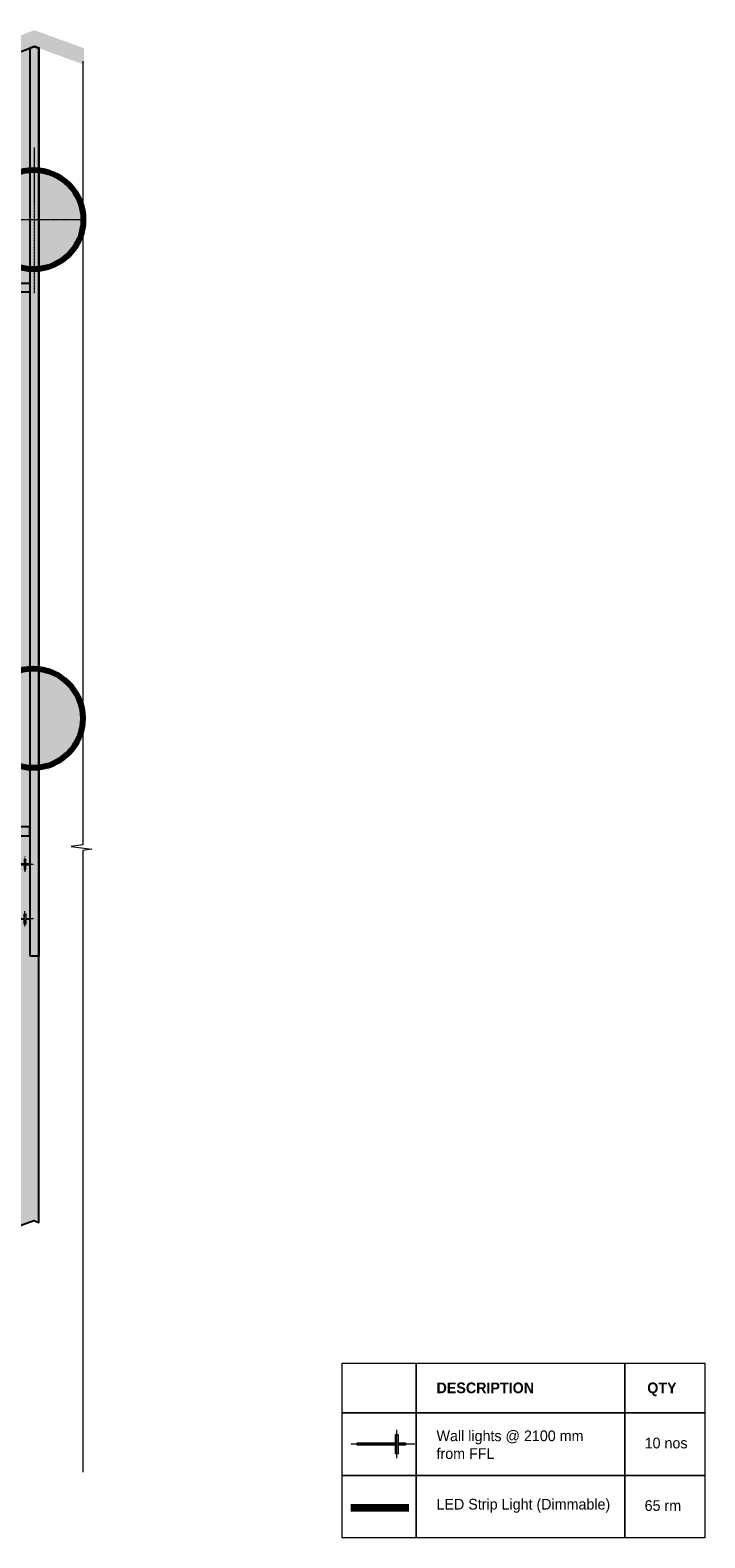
# Model space of a CAD drawing. Header units: millimetres. Extents: x -116878 to 389011, y -1241 to 103546.
# Tile 95 of 104: x 166501 to 177615, y 18376 to 43203. Entities that reach past the tile are written whole.
import ezdxf

# ---------------------------------------------------------------- set-up
doc = ezdxf.new("R2010")
doc.units = ezdxf.units.MM
doc.header["$MEASUREMENT"] = 0
for name, pattern in [('( Hidden )', [0.375, 0.25, -0.125]), ('DASHED', [0.75, 0.5, -0.25]), ('DASHED2', [0.375, 0.25, -0.125])]:
    doc.linetypes.add(name, pattern=pattern)
doc.layers.get('0').update_dxf_attribs({"color": 252})
for name, color, linetype, lineweight in [('& Lighting (Walls)', 160, 'Continuous', 15), ('02_Elevation 00', 252, 'Continuous', 9), ('AFK_FORMAT', 252, 'Continuous', 9), ('wall light and strip light', 5, 'Continuous', 9)]:
    doc.layers.add(name, color=color, linetype=linetype, lineweight=lineweight)
for name, color, linetype in [('E Floor Lighting', 5, 'DASHED'), ('Flooring', 252, 'Continuous'), ('Layout', 252, 'Continuous'), ('Wall', 252, 'Continuous')]:
    doc.layers.add(name, color=color, linetype=linetype)
doc.styles.add('AFK_Format', font='txt', dxfattribs={"height": 1})
pattern_1 = [(45, (16320.20389, 379.2587976), (-0.003479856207, 0.003479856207), [])]

# ---------------------------------------------------------------- blocks, each defined once
blk = doc.blocks.new('*E478', base_point=(1743, 199.44))
h = blk.add_hatch(color=209)
h.dxf.hatch_style = 1
h.paths.add_polyline_path([(1743, 753.8), (1950.71, 199.44), (2277.05, 318.98), (2319.54, 212.71), (2386.38, 237.05), (2389.59, 235.91), (2389.59, 997.04), (2386.58, 998.13)])
at = {"layer": 'Flooring', "color": 14}
blk.add_lwpolyline([(1743, 753.8), (1950.71, 199.44), (2277.05, 318.98), (2319.54, 212.71), (2386.38, 237.05), (2389.59, 235.91), (2389.59, 997.04), (2386.58, 998.13)], close=True, dxfattribs=at)
blk = doc.blocks.new('common wall')
at = {"layer": 'Wall'}
h = blk.add_hatch(color=253, dxfattribs=at)
h.dxf.hatch_style = 1
h.paths.add_polyline_path([(15937.48, 334.97), (15943.48, 334.97), (15943.52, 923.31), (15940.52, 924.39), (15937.52, 923.29)])
at = {"layer": 'Wall', "transparency": 33554687}
h = blk.add_hatch(dxfattribs=at)
h.set_pattern_fill('ANSI31', color=253, scale=0.03937)
h.set_pattern_definition(pattern_1)
h.paths.add_polyline_path([(15937.48, 412.68), (15937.48, 418.59), (15787.05, 418.59), (15787.05, 771.04), (15781.14, 771.04), (15781.14, 412.68)])
h = blk.add_hatch(dxfattribs=at)
h.set_pattern_fill('ANSI31', color=253, scale=0.03937)
h.set_pattern_definition(pattern_1)
h.paths.add_polyline_path([(15826.43, 771.04), (15826.43, 765.14), (15937.48, 765.14), (15937.48, 771.04)])
at = {"layer": 'Wall'}
for points in [[(15937.48, 334.97), (15943.48, 334.97), (15943.48, 812.27), (15943.53, 923.3), (15940.52, 924.39), (15937.53, 923.3), (15937.48, 812.27)], [(15937.48, 412.68), (15937.48, 418.59), (15787.05, 418.59), (15787.05, 771.04), (15781.14, 771.04), (15781.14, 412.68)]]:
    blk.add_lwpolyline(points, close=True, dxfattribs=at)
blk.add_lwpolyline([(15826.43, 771.04), (15937.48, 771.04), (15937.48, 765.14), (15826.43, 765.14), (15826.43, 771.04)], dxfattribs=at)
blk = doc.blocks.new('*E480', base_point=(8409.51, -390.23))
h = blk.add_hatch(color=253)
h.dxf.hatch_style = 1
edge = h.paths.add_edge_path()
edge.add_arc((8910.73, 103.55), 32.22, 0, 360)
at = {"transparency": 33554687}
h = blk.add_hatch(color=254, dxfattribs=at)
h.dxf.hatch_style = 1
h.paths.add_polyline_path([(8432.59, -42.12), (8470.78, -26.61, -1.306499), (8492.97, -91.62), (8454.79, -107.12, -0.989421)])
h.paths.add_polyline_path([(8434, -45.84, 0.988753), (8453.42, -103.38), (8492.09, -87.68, 1.328728), (8472.67, -30.13)], flags=16)
h = blk.add_hatch(color=253)
h.dxf.hatch_style = 1
edge = h.paths.add_edge_path()
edge.add_line((8453.42, -103.38), (8492.09, -87.68))
edge.add_arc((8490.67, -56.11), 31.6, 272.57372, 484.7133)
edge.add_line((8472.67, -30.13), (8434, -45.84))
edge.add_arc((8444.04, -74.5), 30.37, 109.29154, 287.99548)
h = blk.add_hatch(color=253)
h.dxf.hatch_style = 1
edge = h.paths.add_edge_path()
edge.add_arc((8910.32, -219.72), 32.22, 0, 360)
h = blk.add_hatch(color=254, dxfattribs=at)
h.dxf.hatch_style = 1
h.paths.add_polyline_path([(8537.97, -323.5), (8576.16, -308, -1.306499), (8598.35, -373), (8560.16, -388.51, -0.989421)])
h.paths.add_polyline_path([(8539.38, -327.22), (8578.05, -311.52, -1.328728), (8597.46, -369.07), (8558.79, -384.77, -0.988753)], flags=16)
h = blk.add_hatch(color=253)
h.dxf.hatch_style = 1
edge = h.paths.add_edge_path()
edge.add_line((8558.79, -384.77), (8597.46, -369.07))
edge.add_arc((8596.05, -337.5), 31.6, 272.57372, 484.7133)
edge.add_line((8578.05, -311.52), (8539.38, -327.22))
edge.add_arc((8549.41, -355.89), 30.37, 109.29154, 287.99548)
at = {"layer": 'Wall', "color": 8, "lineweight": 80}
blk.add_lwpolyline([(8454.85, -107.29), (8493.01, -91.79, 1.305587), (8470.7, -26.45), (8432.53, -41.95, 0.989449)], format="xyb", close=True, dxfattribs=at)
at = {"layer": 'Wall', "lineweight": 80}
for points in [[(8454.79, -107.12), (8492.97, -91.62, 1.306499), (8470.78, -26.61), (8432.59, -42.12, 0.989421)], [(8453.42, -103.38), (8492.09, -87.68, 1.328728), (8472.67, -30.13), (8434, -45.84, 0.988753)], [(8560.16, -388.51), (8598.35, -373, 1.306499), (8576.16, -308), (8537.97, -323.5, 0.989421)], [(8558.79, -384.77), (8597.46, -369.07, 1.328728), (8578.05, -311.52), (8539.38, -327.22, 0.988753)]]:
    blk.add_lwpolyline(points, format="xyb", close=True, dxfattribs=at)
for centre in [(8910.73, 103.55), (8910.32, -219.72)]:
    blk.add_circle(centre, 32.22, dxfattribs=at)
blk = doc.blocks.new('gabian wall bracket light')
at = {"layer": '& Lighting (Walls)'}
h = blk.add_hatch(color=160, dxfattribs=at)
h.dxf.hatch_style = 1
h.paths.add_polyline_path([(16574.13, -14272.38), (16575.11, -14272.38), (16575.11, -14272.71), (16574.13, -14272.71), (16574.13, -14273.58), (16573.88, -14273.58), (16573.88, -14272.71), (16572.86, -14272.71), (16572.86, -14272.38), (16573.88, -14272.38), (16573.88, -14267.88), (16574.13, -14267.88)])
at = {"layer": '& Lighting (Walls)', "color": 160, "linetype": '( Hidden )', "ltscale": 0.2}
for p, q in [((16574.01, -14274.64), (16574.01, -14267.13)), ((16572.34, -14272.54), (16575.67, -14272.54))]:
    blk.add_line(p, q, dxfattribs=at)
at = {"layer": '& Lighting (Walls)'}
blk.add_lwpolyline([(16574.13, -14272.38), (16575.11, -14272.38), (16575.11, -14272.71), (16574.13, -14272.71), (16574.13, -14273.58), (16573.88, -14273.58), (16573.88, -14272.71), (16572.86, -14272.71), (16572.86, -14272.38), (16573.88, -14272.38), (16573.88, -14267.88), (16574.13, -14267.88)], close=True, dxfattribs=at)
blk = doc.blocks.new('uhbvfhu')
at = {"layer": '& Lighting (Walls)', "color": 160, "ltscale": 0.2, "const_width": 1}
for points in [[(14093, -19.83, 1.115392), (14093.05, -84.89)], [(13929.6, -143.66), (13914.74, -143.79), (13899.62, -144.06, 0.636881), (13850.91, -379.29)]]:
    blk.add_lwpolyline(points, format="xyb", dxfattribs=at)
for points in [[(13630.92, -264.81), (13669.06, -248.75), (13675.57, -247.72, 1.098007), (13652.81, -180.31), (13608.21, -198.42, 0.989535)], [(13737.14, -548.03), (13775.27, -531.97), (13781.78, -530.94, 1.098007), (13759.02, -463.53), (13714.42, -481.64, 0.989535)]]:
    blk.add_lwpolyline(points, format="xyb", close=True, dxfattribs=at)
blk.add_lwpolyline([(13901.14, -402.06), (13929.75, -402.67)], dxfattribs=at)
at = {"layer": '& Lighting (Walls)', "const_width": 1}
blk.add_lwpolyline([(13910.7, -771.56), (14022.81, -729.9), (13980.16, -622.33), (13653.83, -742.09)], dxfattribs=at)
at = {"layer": '& Lighting (Walls)'}
for p, xscale, yscale, zscale, rotation in [((-28763.6, -49774.09), 3.000000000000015, 3.000000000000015, 3.000000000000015, 90), ((-28917.06, 49580.71), -2.999999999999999, 3, 3.000000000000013, 90.02991360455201), ((-48086.8, 22099.59), 3.000000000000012, 3.000000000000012, 3.000000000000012, 20.87880310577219), ((35329.53, 61752.74), 3, 3, 3, 291.4897249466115), ((-44471.87, 30334.66), -3.000000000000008, 3.000000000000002, 3.000000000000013, 111.4897249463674), ((-28916.92, 49271.38), -2.999999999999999, 3, 3.000000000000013, 90.02991360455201), ((35435.74, 61469.52), 3, 3, 3, 291.4897249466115), ((-28762.1, 49224.58, 0), -3.000000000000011, 3, 3.000000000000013, 90.03289572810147), ((-28716.29, -50245.35, 0), 3.000000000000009, 3.000000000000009, 3.000000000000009, 90.01988166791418), ((-44365.66, 30051.44), -3.000000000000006, 3.000000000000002, 3.000000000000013, 111.4897249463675)]:
    blk.add_blockref('gabian wall bracket light', p, dxfattribs=dict(at, xscale=xscale, yscale=yscale, zscale=zscale, rotation=rotation))
blk = doc.blocks.new('*E486', base_point=(13567.72, 411.8, 0))
at = {"layer": 'Layout', "xscale": 0.9943231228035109, "yscale": 0.9943231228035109, "zscale": 0.9943231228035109, "rotation": 359.9999999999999}
blk.add_blockref('uhbvfhu', (77.57, 1178.98), dxfattribs=at)

msp = doc.modelspace()

# ---------------------------------------------------------------- hatches: boundary and pattern name
at = {"true_color": 0xadddf7, "transparency": 33554559}
h = msp.add_hatch(color=141, dxfattribs=at)
h.dxf.hatch_style = 1
h.paths.add_polyline_path([(167390, 42635), (167390, 42905), (166569, 43203), (150134, 36963), (150223, 36725), (166571, 42932)])

# ---------------------------------------------------------------- linework, layer by layer
at = {"layer": '& Lighting (Walls)', "const_width": 125}
msp.add_lwpolyline([(171781, 18869), (172743, 18869)], dxfattribs=at)
at = {"layer": '02_Elevation 00'}
msp.add_lwpolyline([(167367, 42692), (167367, 29785), (167177, 29762), (167517, 29717), (167367, 29693), (167367, 19455)], dxfattribs=at)
at = {"layer": 'AFK_FORMAT'}
for points in [[(171641, 21254), (177615, 21254), (177615, 19405), (171641, 19405)], [(171641, 21254), (172857, 21254), (172857, 20434), (171641, 20434)], [(172857, 21254), (176299, 21254), (176299, 20434), (172857, 20434)], [(176299, 21254), (177615, 21254), (177615, 20434), (176299, 20434)], [(171641, 20434), (172857, 20434), (172857, 19405), (171641, 19405)], [(172857, 20434), (176299, 20434), (176299, 19405), (172857, 19405)], [(176299, 20434), (177615, 20434), (177615, 19405), (176299, 19405)], [(171641, 19405), (172857, 19405), (172857, 18376), (171641, 18376)], [(172857, 19405), (176299, 19405), (176299, 18376), (172857, 18376)], [(176299, 19405), (177615, 19405), (177615, 18376), (176299, 18376)]]:
    msp.add_lwpolyline(points, close=True, dxfattribs=at)
at = {"layer": 'wall light and strip light', "color": 14, "linetype": 'DASHED2', "ltscale": 0.3}
for points in [[(166571, 38873), (166571, 41269)], [(165360, 40083), (167367, 40083)]]:
    msp.add_lwpolyline(points, dxfattribs=at)

# ---------------------------------------------------------------- block references
at = {"layer": '& Lighting (Walls)', "xscale": 140.2451461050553, "yscale": 140.2451461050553, "zscale": 140.2451461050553, "rotation": 90}
msp.add_blockref('gabian wall bracket light', (-1829114, -2304503), dxfattribs=at)
at = {"color": 14, "xscale": 25.4, "yscale": 25.4, "zscale": 25.4}
msp.add_blockref('*E480', (153828, 27541), dxfattribs=at)
at = {"layer": 'E Floor Lighting', "xscale": 25.37496114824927, "yscale": 25.37496114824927, "zscale": 25.37496114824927, "rotation": 359.9736113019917}
msp.add_blockref('*E486', (153371, 21936, 0), dxfattribs=at)
at = {"layer": 'Flooring', "color": 2, "xscale": 25.4, "yscale": 25.4, "zscale": 25.4}
msp.add_blockref('*E478', (150223, 22644), dxfattribs=at)
at = {"layer": 'Wall', "xscale": 25.4, "yscale": 25.4, "zscale": 25.4}
msp.add_blockref('common wall', (-238317, 19452), dxfattribs=at)

# ---------------------------------------------------------------- texts
at = {"layer": 'AFK_FORMAT', "attachment_point": 1, "style": 'AFK_Format'}
for s, width, insert, char_height in [('\\pi-221.36571;{\\fIBM Plex Sans|b1|i0|c0|p34;SYS}', 9.28, (213707, 24020), 175.78), ('{\\fIBM Plex Sans|b1|i0|c0|p34;DESCRIPTION}', 9.28, (173195, 20934), 175.78), ('{\\fIBM Plex Sans|b1|i0|c0|p34;QTY}', 9.28, (176666, 20934), 175.78), ('Wall lights @ 2100 mm from FFL', 2940.32, (173195, 20144), 175.78), ('10 nos', 2288.5, (176623, 20025), 175.8), ('LED Strip Light (Dimmable)', 3099.04, (173195, 19018), 175.78), ('65 rm', 2288.5, (176623, 18996), 175.8)]:
    msp.add_mtext_dynamic_manual_height_columns(s, width=width, gutter_width=125, heights=[0], dxfattribs=dict(at, insert=insert, char_height=char_height))

doc.saveas('drawing.dxf')
